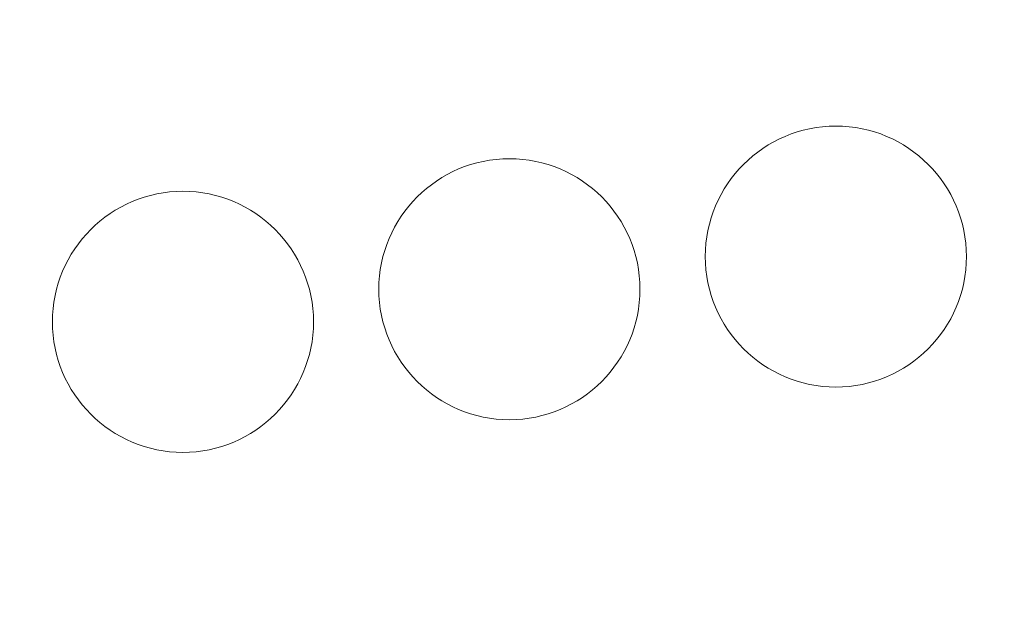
# Model space of a CAD drawing. Header units: millimetres. Extents: x 7 to 595, y -296 to -6.
# Tile 39 of 131: x 83 to 113, y -61 to -43. Entities that reach past the tile are written whole.
import ezdxf

# ---------------------------------------------------------------- set-up
doc = ezdxf.new("R2010")
doc.units = ezdxf.units.MM
doc.header["$MEASUREMENT"] = 0
doc.layers.add('Layer 1', color=7, linetype='Continuous', lineweight=0)

# ---------------------------------------------------------------- blocks, each defined once
blk = doc.blocks.new('Block_0')
at = {"layer": 'Layer 1', "color": 240, "lineweight": 0, "true_color": 0xed2224}
for points, knots in [([(13.607, -5.532), (13.607, -5.532), (161.807, -5.532), (161.807, -5.532), (164.557, -5.532), (166.807, -7.782), (166.807, -10.532), (166.807, -10.532), (166.807, -79.532), (166.807, -79.532), (166.807, -79.532), (8.607, -79.532), (8.607, -79.532), (8.607, -79.532), (8.607, -10.532), (8.607, -10.532), (8.607, -7.782), (10.857, -5.532), (13.607, -5.532)], [0, 0, 0, 0, 1, 1, 1, 2, 2, 2, 3, 3, 3, 4, 4, 4, 5, 5, 5, 6, 6, 6, 6]), ([(107.72, -54.532), (109.923, -54.532), (111.72, -52.736), (111.72, -50.532), (111.72, -48.329), (109.923, -46.532), (107.72, -46.532), (105.517, -46.532), (103.72, -48.329), (103.72, -50.532), (103.72, -52.736), (105.517, -54.532), (107.72, -54.532)], [0, 0, 0, 0, 1, 1, 1, 2, 2, 2, 3, 3, 3, 4, 4, 4, 4]), ([(97.72, -55.532), (99.923, -55.532), (101.72, -53.736), (101.72, -51.532), (101.72, -49.329), (99.923, -47.532), (97.72, -47.532), (95.517, -47.532), (93.72, -49.329), (93.72, -51.532), (93.72, -53.736), (95.517, -55.532), (97.72, -55.532)], [0, 0, 0, 0, 1, 1, 1, 2, 2, 2, 3, 3, 3, 4, 4, 4, 4]), ([(87.72, -56.532), (89.923, -56.532), (91.72, -54.736), (91.72, -52.532), (91.72, -50.329), (89.923, -48.532), (87.72, -48.532), (85.517, -48.532), (83.72, -50.329), (83.72, -52.532), (83.72, -54.736), (85.517, -56.532), (87.72, -56.532)], [0, 0, 0, 0, 1, 1, 1, 2, 2, 2, 3, 3, 3, 4, 4, 4, 4])]:
    blk.add_open_spline(points, degree=3, knots=knots, dxfattribs=at)

msp = doc.modelspace()

# ---------------------------------------------------------------- block references
at = {"layer": 'Layer 1'}
msp.add_blockref('Block_0', (0, 0), dxfattribs=at)

doc.saveas('drawing.dxf')
